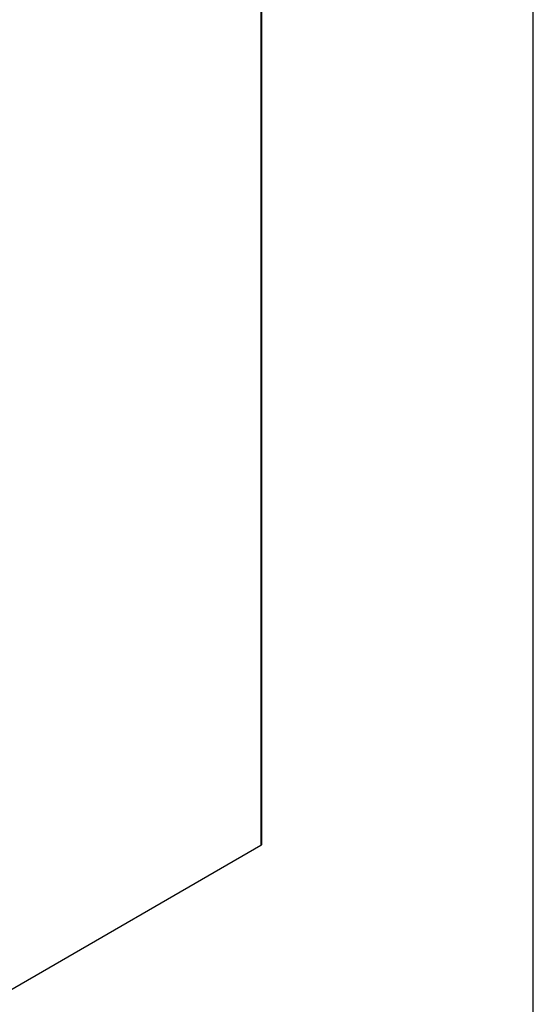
# Model space of a CAD drawing. Header units: inches. Extents: x 3 to 177, y 3 to 114.
# Tile 49 of 95: x 157 to 176, y 45 to 81. Entities that reach past the tile are written whole.
import ezdxf

# ---------------------------------------------------------------- set-up
doc = ezdxf.new("R2010")
doc.units = ezdxf.units.IN
doc.header["$LTSCALE"] = 9.973333
doc.header["$MEASUREMENT"] = 0
doc.layers.get('0').update_dxf_attribs({"linetype": 'CONTINUOUS'})

msp = doc.modelspace()

# ---------------------------------------------------------------- linework, layer by layer
at = {"color": 7, "linetype": 'Continuous'}
for p, q in [((176, 5.333), (176, 114.133)), ((165.953, 94.651), (165.953, 50.56)), ((165.978, 94.664), (165.978, 50.595)), ((156.647, 45.187), (165.953, 50.56))]:
    msp.add_line(p, q, dxfattribs=at)
for points, knots in [([(165.972, 50.577), (165.971, 50.575), (165.966, 50.569), (165.959, 50.563), (165.953, 50.56)], [0, 0, 0, 0, 0.230339, 1, 1, 1, 1]), ([(165.978, 50.595), (165.978, 50.59), (165.977, 50.584), (165.973, 50.579), (165.972, 50.577)], [0, 0, 0, 0, 0.734798, 1, 1, 1, 1])]:
    msp.add_open_spline(points, degree=3, knots=knots, dxfattribs=at)

doc.saveas('drawing.dxf')
